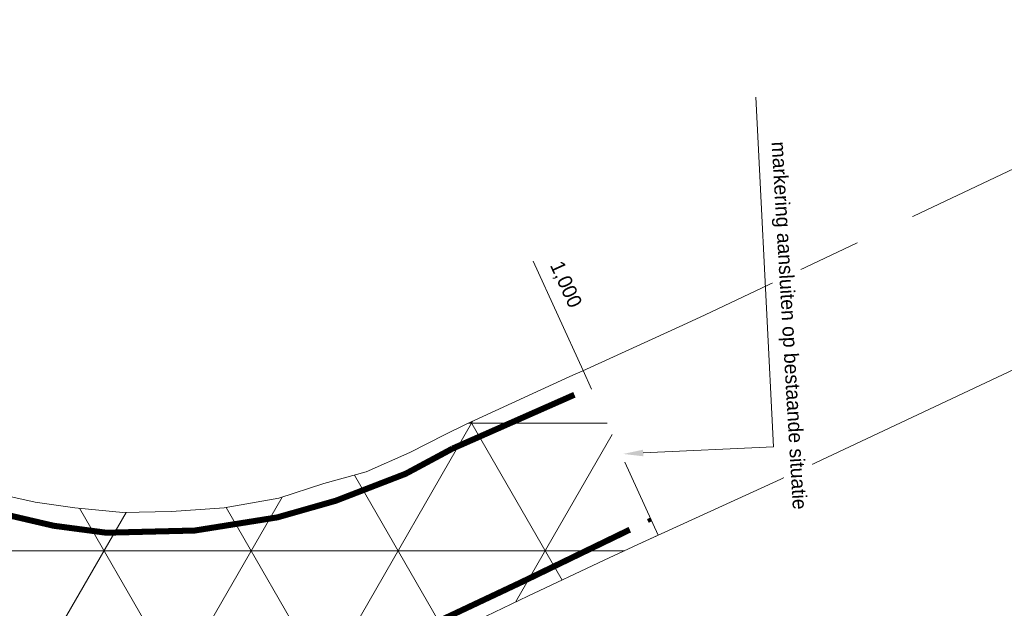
# Model space of a CAD drawing. Header units: metres. Extents: x 0 to 178216, y 0 to 407261.
# Tile 71 of 126: x 177278 to 177302, y 388838 to 388852. Entities that reach past the tile are written whole.
import ezdxf
from ezdxf import colors
from ezdxf.entities.mleader import LeaderData, LeaderLine
from ezdxf.math import Vec2, Vec3

# ---------------------------------------------------------------- set-up
doc = ezdxf.new("R2010")
doc.units = ezdxf.units.M
for name, pattern in [('VW-1-1_STREEP', [2, 1, -1]), ('VW-3-3_STREEP', [6, 3, -3]), ('XX-HIDDEN', [4, 2, -2])]:
    doc.linetypes.add(name, pattern=pattern)
for name, color, linetype, lineweight in [('B-WE-VH-VERHARDING_KANTVERHARDING-G', 50, 'Continuous', 18), ('N-WE-VH-MATERIAALGRENS-G', 7, 'XX-HIDDEN', 18), ('N-WE-VH-MATERIAALGRENS-G_1-200', 7, 'XX-HIDDEN', 18), ('N-WE-VH-VERHARDING_ASFALT-WEGVAK_2_ROTONDE', 7, 'Continuous', 18), ('N-WE-VW-MARKERING_LANGS_STREEP_050050_010-G', 7, 'VW-1-1_STREEP', 18), ('N-WE-VW-MARKERING_LANGS_STREEP_33-G', 7, 'VW-3-3_STREEP', 18), ('N-WE-VW-MARKERING_LANGS_STREEP_33-G_1-200', 7, 'VW-3-3_STREEP', 18), ('N-WE-VW-MARKERING_LANGS_STREEP_DOORGETROKKEN_3X015-G', 7, 'Continuous', 18), ('X-XX-AL-HOOGTELABEL-T18', 10, 'Continuous', 18)]:
    doc.layers.add(name, color=color, linetype=linetype, lineweight=lineweight)
doc.layers.add('X-XX-AL-HULPLIJN-G', color=210, linetype='Continuous', lineweight=18, plot=False)
doc.styles.add('Futurabook1-1000', font='LT.TTF', dxfattribs={"height": 2.5})

msp = doc.modelspace()

# ---------------------------------------------------------------- hatches: boundary and pattern name
at = {"layer": 'N-WE-VH-VERHARDING_ASFALT-WEGVAK_2_ROTONDE', "transparency": 33554687}
h = msp.add_hatch(dxfattribs=at)
h.set_pattern_fill('NET3', color=256)
h.paths.add_polyline_path([(177298.715, 388828.0466), (177301.18, 388829.362), (177301.997, 388829.719), (177300.045, 388833.789), (177296.7839, 388832.2773), (177296.697, 388832.237), (177296.314, 388832.059), (177291.409, 388829.786), (177283.925, 388826.365), (177282.66, 388829.094), (177282.072, 388830.247), (177281.465, 388831.436), (177280.436, 388833.328), (177289.007, 388837.346), (177290.257, 388837.941), (177292.159, 388838.844), (177292.999, 388839.229), (177293.5051, 388839.4607), (177291.633, 388843.5622), (177291.626, 388843.559), (177291.305, 388843.412), (177288.718, 388842.231), (177288.196, 388841.968), (177287.311, 388841.521), (177286.223, 388841.038), (177285.172, 388840.75), (177284.043, 388840.386), (177282.682, 388840.141), (177281.374, 388840.05), (177280.158, 388840.027), (177278.958, 388840.145), (177277.968, 388840.287), (177276.852, 388840.537), (177275.624, 388841.011), (177274.192, 388841.643), (177273.171, 388842.175), (177272.147, 388842.77), (177273.35, 388840.69), (177275.322, 388838.306), (177277.507, 388835.593), (177277.818, 388835.31), (177279.176, 388833.228), (177280.58, 388830.908), (177281.196, 388829.795), (177282.203, 388827.692), (177283.108, 388825.501), (177283.959, 388823.109), (177284.735, 388820.643), (177284.753, 388820.5), (177285.729, 388816.06), (177286.03, 388813.54), (177286.248, 388810.988), (177286.852, 388809.375), (177287.123, 388811.141), (177287.325, 388812.226), (177287.581, 388813.246), (177287.877, 388814.254), (177288.158, 388815.17), (177288.563, 388816.098), (177289.007, 388817.205), (177289.587, 388818.274), (177290.138, 388819.287), (177290.747, 388820.28), (177291.536, 388821.454), (177292.439, 388822.56), (177293.318, 388823.627), (177294.095, 388824.407), (177295.079, 388825.348), (177296.256, 388826.321), (177297.589, 388827.284), (177298.317, 388827.834)])

# ---------------------------------------------------------------- linework, layer by layer
at = {"layer": 'B-WE-VH-VERHARDING_KANTVERHARDING-G', "ltscale": 0.2, "flags": 128}
msp.add_lwpolyline([(177291.633, 388843.5622), (177291.626, 388843.559), (177291.305, 388843.412), (177288.718, 388842.231), (177288.196, 388841.968), (177287.311, 388841.521), (177286.223, 388841.038), (177285.172, 388840.75), (177284.043, 388840.386), (177282.682, 388840.141), (177281.374, 388840.05), (177280.158, 388840.027), (177278.958, 388840.145), (177277.968, 388840.287), (177276.852, 388840.537), (177275.624, 388841.011), (177274.192, 388841.643), (177273.171, 388842.175), (177272.147, 388842.77)], dxfattribs=at)
at = {"layer": 'B-WE-VH-VERHARDING_KANTVERHARDING-G'}
msp.add_lwpolyline([(177296.7839, 388832.2773), (177300.045, 388833.789), (177296.697, 388832.237), (177296.314, 388832.059), (177291.409, 388829.786), (177283.925, 388826.365), (177282.66, 388829.094), (177282.072, 388830.247), (177281.465, 388831.436), (177280.436, 388833.328), (177289.007, 388837.346), (177290.257, 388837.941), (177292.159, 388838.844), (177292.999, 388839.229), (177293.5051, 388839.4607)], dxfattribs=at)
at = {"layer": 'N-WE-VH-MATERIAALGRENS-G', "flags": 128}
msp.add_lwpolyline([(177293.5051, 388839.4607), (177291.633, 388843.5622)], dxfattribs=at)
at = {"layer": 'N-WE-VH-MATERIAALGRENS-G_1-200', "flags": 128}
msp.add_lwpolyline([(177293.5051, 388839.4607), (177291.633, 388843.5622)], dxfattribs=at)
at = {"layer": 'N-WE-VW-MARKERING_LANGS_STREEP_050050_010-G', "ltscale": 2.5, "const_width": 0.1, "flags": 128}
msp.add_lwpolyline([(177293.2462, 388839.8178), (177293.3258, 388839.8536)], dxfattribs=at)
at = {"layer": 'N-WE-VW-MARKERING_LANGS_STREEP_33-G', "const_width": 0.15, "flags": 128}
msp.add_lwpolyline([(177180.7281, 388822.2168), (177182.391, 388822.105), (177185.322, 388822.183), (177187.361, 388822.334), (177189.483, 388822.893), (177192.652, 388823.882), (177195.064, 388825.055), (177197.718, 388826.574), (177199.882, 388828.437), (177201.162, 388829.711), (177202.844, 388831.696), (177204.106, 388833.279), (177204.851, 388834.37), (177206.574, 388836.759), (177207.851, 388838.295), (177208.561, 388839.103), (177210.411, 388841.016), (177212.011, 388842.497), (177214.198, 388844.357), (177216.437, 388846.001), (177218.552, 388847.367), (177221.248, 388848.872), (177224.028, 388850.138), (177227.411, 388851.513), (177229.635, 388852.184), (177232.052, 388852.804), (177234.319, 388853.281), (177237.219, 388853.64), (177240.555, 388853.897), (177243.152, 388853.826), (177246.189, 388853.675), (177249.164, 388853.277), (177251.191, 388852.893), (177252.862, 388852.476), (177255.255, 388851.776), (177257.666, 388850.905), (177260.901, 388849.541), (177263.362, 388848.288), (177265.878, 388846.761), (177268.363, 388844.997), (177271.418, 388842.566), (177273.214, 388841.518), (177274.572, 388840.883), (177276.326, 388840.188), (177278.431, 388839.698), (177279.746, 388839.524), (177281.953, 388839.579), (177284.008, 388839.906), (177285.464, 388840.32), (177287.209, 388840.993), (177288.375, 388841.619)], dxfattribs=at)
at = {"layer": 'N-WE-VW-MARKERING_LANGS_STREEP_33-G_1-200', "ltscale": 5, "const_width": 0.15, "flags": 128}
msp.add_lwpolyline([(177180.7281, 388822.2168), (177182.391, 388822.105), (177185.322, 388822.183), (177187.361, 388822.334), (177189.483, 388822.893), (177192.652, 388823.882), (177195.064, 388825.055), (177197.718, 388826.574), (177199.882, 388828.437), (177201.162, 388829.711), (177202.844, 388831.696), (177204.106, 388833.279), (177204.851, 388834.37), (177206.574, 388836.759), (177207.851, 388838.295), (177208.561, 388839.103), (177210.411, 388841.016), (177212.011, 388842.497), (177214.198, 388844.357), (177216.437, 388846.001), (177218.552, 388847.367), (177221.248, 388848.872), (177224.028, 388850.138), (177227.411, 388851.513), (177229.635, 388852.184), (177232.052, 388852.804), (177234.319, 388853.281), (177237.219, 388853.64), (177240.555, 388853.897), (177243.152, 388853.826), (177246.189, 388853.675), (177249.164, 388853.277), (177251.191, 388852.893), (177252.862, 388852.476), (177255.255, 388851.776), (177257.666, 388850.905), (177260.901, 388849.541), (177263.362, 388848.288), (177265.878, 388846.761), (177268.363, 388844.997), (177271.418, 388842.566), (177273.214, 388841.518), (177274.572, 388840.883), (177276.326, 388840.188), (177278.431, 388839.698), (177279.746, 388839.524), (177281.953, 388839.579), (177284.008, 388839.906), (177285.464, 388840.32), (177287.209, 388840.993), (177288.375, 388841.619)], dxfattribs=at)
at = {"layer": 'N-WE-VW-MARKERING_LANGS_STREEP_DOORGETROKKEN_3X015-G', "const_width": 0.15, "flags": 128}
for points in [[(177288.375, 388841.619), (177291.4154, 388842.96)], [(177290.0811, 388838.2858), (177292.7958, 388839.5998)], [(177290.081, 388838.286), (177285.234, 388836.004)]]:
    msp.add_lwpolyline(points, dxfattribs=at)
at = {"layer": 'X-XX-AL-HOOGTELABEL-T18', "flags": 128}
msp.add_lwpolyline([(177290.3873, 388846.2913), (177291.633, 388843.5622)], dxfattribs=at)
at = {"layer": 'X-XX-AL-HULPLIJN-G', "flags": 128}
for points in [[(177303.009, 388848.896), (177294.678, 388844.952), (177294.117, 388844.696), (177291.626, 388843.559), (177291.305, 388843.412), (177288.718, 388842.231), (177288.196, 388841.968), (177287.311, 388841.521), (177286.223, 388841.038), (177285.172, 388840.75), (177284.043, 388840.386), (177282.682, 388840.141), (177281.374, 388840.05), (177280.158, 388840.027), (177278.958, 388840.145), (177277.968, 388840.287), (177276.852, 388840.537)], [(177304.254, 388835.711), (177300.045, 388833.789), (177299.764, 388833.659), (177296.697, 388832.237), (177296.314, 388832.059), (177291.409, 388829.786), (177283.925, 388826.365), (177282.66, 388829.094), (177282.072, 388830.247), (177281.465, 388831.436), (177280.436, 388833.328), (177289.007, 388837.346), (177290.257, 388837.941), (177292.159, 388838.844), (177292.999, 388839.229), (177296.452, 388840.81), (177303.64, 388844.188)]]:
    msp.add_lwpolyline(points, dxfattribs=at)

# ---------------------------------------------------------------- next in the draw order: leaders
at = {"layer": 'X-XX-AL-HOOGTELABEL-T18'}
ml = msp.add_multileader_mtext('Standard', dxfattribs=at)
ml.set_content('markering aansluiten op bestaande situatie', color=256, style='Futurabook1-1000')
ml.set_leader_properties(color=256, linetype='ByLayer', lineweight=-1)
ml.build(insert=Vec2(0, 0))
ml.multileader.update_dxf_attribs({"leader_type": 0, "text_left_attachment_type": 4, "text_right_attachment_type": 4, "dogleg_length": 0.36, "arrow_head_size": 0.36})
ctx = ml.context
ctx.base_point, ctx.char_height, ctx.arrow_head_size, ctx.landing_gap_size, ctx.plane_origin, ctx.plane_x_axis, ctx.plane_y_axis = Vec3(177296.1843, 388849.4278), 0.36, 0.36, 0.18, Vec3(177149.8587, 389067.8658), Vec3(0.0581162, -0.9983098), Vec3(0.9983098, 0.0581162)
ctx.left_attachment, ctx.right_attachment = 4, 4
notes = []
notes.append((ctx, [(1, (1, 1, 0), (177296.7169, 388840.2788), (-0.0581162, 0.9983098), 0.36, [(0, [(177297.0758, 388840.7292)], 0, [])])]))
ctx.mtext.insert, ctx.mtext.text_direction, ctx.mtext.rotation, ctx.mtext.flow_direction = Vec3(177296.6902, 388849.2769), Vec3(0.0581162, -0.9983098), 4.770538, 5
ctx.mtext.has_bg_fill, ctx.mtext.bg_color, ctx.mtext.bg_scale_factor, ctx.mtext.bg_transparency, ctx.mtext.use_window_bg_color = 1, -1027028792, 1.5, 0, 1
ml = msp.add_multileader_mtext('Standard', dxfattribs=at)
ml.set_content('markering aansluiten op bestaande situatie', color=256, style='Futurabook1-1000')
ml.set_leader_properties(color=256, linetype='ByLayer', lineweight=-1)
ml.build(insert=Vec2(0, 0))
ml.multileader.update_dxf_attribs({"leader_type": 0, "text_left_attachment_type": 4, "text_right_attachment_type": 4, "dogleg_length": 0.36, "arrow_head_size": 0.36})
ctx = ml.context
ctx.base_point, ctx.char_height, ctx.arrow_head_size, ctx.landing_gap_size, ctx.plane_origin, ctx.plane_x_axis, ctx.plane_y_axis = Vec3(177303.8669, 388840.008), 0.36, 0.36, 0.18, Vec3(177161.6613, 389061.1502), Vec3(0.0393947, -0.9992237), Vec3(0.9992237, 0.0393947)
ctx.left_attachment, ctx.right_attachment = 4, 4
notes.append((ctx, [(1, (1, 1, 0), (177304.228, 388830.8506), (-0.0393947, 0.9992237), 0.36, [(0, [(177304.5952, 388831.2942)], 0, [])])]))
ctx.mtext.insert, ctx.mtext.text_direction, ctx.mtext.rotation, ctx.mtext.flow_direction = Vec3(177304.3699, 388839.8477), Vec3(0.0393947, -0.9992237), 4.7517938, 5
ctx.mtext.has_bg_fill, ctx.mtext.bg_color, ctx.mtext.bg_scale_factor, ctx.mtext.bg_transparency, ctx.mtext.use_window_bg_color = 1, -1027028792, 1.5, 0, 1
for ctx, leaders in notes:
    for number, flags, end, landing, length, lines in leaders:
        leader = LeaderData()
        leader.index, (leader.has_last_leader_line, leader.has_dogleg_vector, leader.attachment_direction) = number, flags
        leader.last_leader_point, leader.dogleg_vector, leader.dogleg_length = Vec3(end), Vec3(landing), length
        for number, points, colour, breaks in lines:
            line = LeaderLine()
            line.index, line.vertices, line.color, line.breaks = number, Vec3.list(points), colors.encode_raw_color(colour), breaks
            leader.lines.append(line)
        ctx.leaders.append(leader)

# ---------------------------------------------------------------- next in the draw order: leaders
ml = msp.add_multileader_mtext('Standard', dxfattribs=at)
ml.set_content('', color=7, style='Futurabook1-1000')
ml.set_leader_properties(color=256, lineweight=-1)
ml.build(insert=Vec2(0, 0))
ml.multileader.update_dxf_attribs({"text_left_attachment_type": 5, "text_right_attachment_type": 5, "dogleg_length": 2.5, "arrow_head_size": 0.5})
ctx = ml.context
ctx.base_point, ctx.char_height, ctx.arrow_head_size, ctx.landing_gap_size, ctx.plane_origin, ctx.plane_x_axis, ctx.plane_y_axis = Vec3(177295.848, 388852.1702), 2.5, 0.5, 1.8, Vec3(177293.7688, 388839.9785), Vec3(0.0503403, -0.9987321), Vec3(0.9987321, 0.0503403)
ctx.left_attachment, ctx.right_attachment = 5, 5
notes = []
notes.append((ctx, [(0, (1, 1, 0), (177296.3775, 388841.6652), (-0.0503403, 0.9987321), 6.9183, [(0, [(177292.6318, 388841.486)], 0, [])])]))
ctx.mtext.insert, ctx.mtext.text_direction, ctx.mtext.rotation, ctx.mtext.flow_direction = Vec3(177298.4354, 388850.4983), Vec3(0.0503403, -0.9987321), 4.7627505, 5
ctx.mtext.has_bg_fill, ctx.mtext.bg_color, ctx.mtext.bg_scale_factor, ctx.mtext.bg_transparency, ctx.mtext.use_window_bg_color = 1, -1027028792, 1.5, 0, 1
ml = msp.add_multileader_mtext('Standard', dxfattribs=at)
ml.set_content('', color=7, style='Futurabook1-1000')
ml.set_leader_properties(color=256, lineweight=-1)
ml.build(insert=Vec2(0, 0))
ml.multileader.update_dxf_attribs({"text_left_attachment_type": 5, "text_right_attachment_type": 5, "dogleg_length": 2.5, "arrow_head_size": 0.5})
ctx = ml.context
ctx.base_point, ctx.char_height, ctx.arrow_head_size, ctx.landing_gap_size, ctx.plane_origin, ctx.plane_x_axis, ctx.plane_y_axis = Vec3(177303.4342, 388842.8569), 2.5, 0.5, 1.8, Vec3(177301.3669, 388830.4291), Vec3(0.0503403, -0.9987321), Vec3(0.9987321, 0.0503403)
ctx.left_attachment, ctx.right_attachment = 5, 5
notes.append((ctx, [(0, (1, 1, 0), (177303.9756, 388832.1158), (-0.0503403, 0.9987321), 7.1547, [(0, [(177301.2548, 388831.9837)], 0, [])])]))
ctx.mtext.insert, ctx.mtext.text_direction, ctx.mtext.rotation, ctx.mtext.flow_direction = Vec3(177306.0216, 388841.185), Vec3(0.0503403, -0.9987321), 4.7627505, 5
ctx.mtext.has_bg_fill, ctx.mtext.bg_color, ctx.mtext.bg_scale_factor, ctx.mtext.bg_transparency, ctx.mtext.use_window_bg_color = 1, -1027028792, 1.5, 0, 1
for ctx, leaders in notes:
    for number, flags, end, landing, length, lines in leaders:
        leader = LeaderData()
        leader.index, (leader.has_last_leader_line, leader.has_dogleg_vector, leader.attachment_direction) = number, flags
        leader.last_leader_point, leader.dogleg_vector, leader.dogleg_length = Vec3(end), Vec3(landing), length
        for number, points, colour, breaks in lines:
            line = LeaderLine()
            line.index, line.vertices, line.color, line.breaks = number, Vec3.list(points), colors.encode_raw_color(colour), breaks
            leader.lines.append(line)
        ctx.leaders.append(leader)

# ---------------------------------------------------------------- next in the draw order: leaders
ml = msp.add_multileader_mtext('Standard', dxfattribs=at)
ml.set_content('1,000', color=256, style='Futurabook1-1000')
ml.set_leader_properties(color=256, linetype='ByLayer', lineweight=-1)
ml.build(insert=Vec2(0, 0))
ml.multileader.update_dxf_attribs({"leader_type": 0, "text_left_attachment_type": 4, "text_right_attachment_type": 4, "dogleg_length": 0.36, "arrow_head_size": 0.36})
ctx = ml.context
ctx.base_point, ctx.char_height, ctx.arrow_head_size, ctx.landing_gap_size, ctx.plane_origin, ctx.plane_x_axis, ctx.plane_y_axis = Vec3(177290.6555, 388846.3187), 0.36, 0.36, 0.18, Vec3(177077.7165, 388998.4876), Vec3(0.4122887, -0.9110533), Vec3(0.9110533, 0.4122887)
ctx.left_attachment, ctx.right_attachment = 4, 4
notes = []
notes.append((ctx, [(1, (1, 1, 0), (177291.4364, 388844.5933), (-0.4122887, 0.9110533), 0.36, [(0, [(177296.6012, 388839.26)], 0, [])])]))
ctx.mtext.insert, ctx.mtext.text_direction, ctx.mtext.rotation, ctx.mtext.flow_direction = Vec3(177291.1291, 388846.3355), Vec3(0.4122887, -0.9110533), 5.1373537, 5
ctx.mtext.has_bg_fill, ctx.mtext.bg_color, ctx.mtext.bg_scale_factor, ctx.mtext.bg_transparency, ctx.mtext.use_window_bg_color = 1, -1027028792, 1.5, 0, 1
for ctx, leaders in notes:
    for number, flags, end, landing, length, lines in leaders:
        leader = LeaderData()
        leader.index, (leader.has_last_leader_line, leader.has_dogleg_vector, leader.attachment_direction) = number, flags
        leader.last_leader_point, leader.dogleg_vector, leader.dogleg_length = Vec3(end), Vec3(landing), length
        for number, points, colour, breaks in lines:
            line = LeaderLine()
            line.index, line.vertices, line.color, line.breaks = number, Vec3.list(points), colors.encode_raw_color(colour), breaks
            leader.lines.append(line)
        ctx.leaders.append(leader)

doc.saveas('drawing.dxf')
